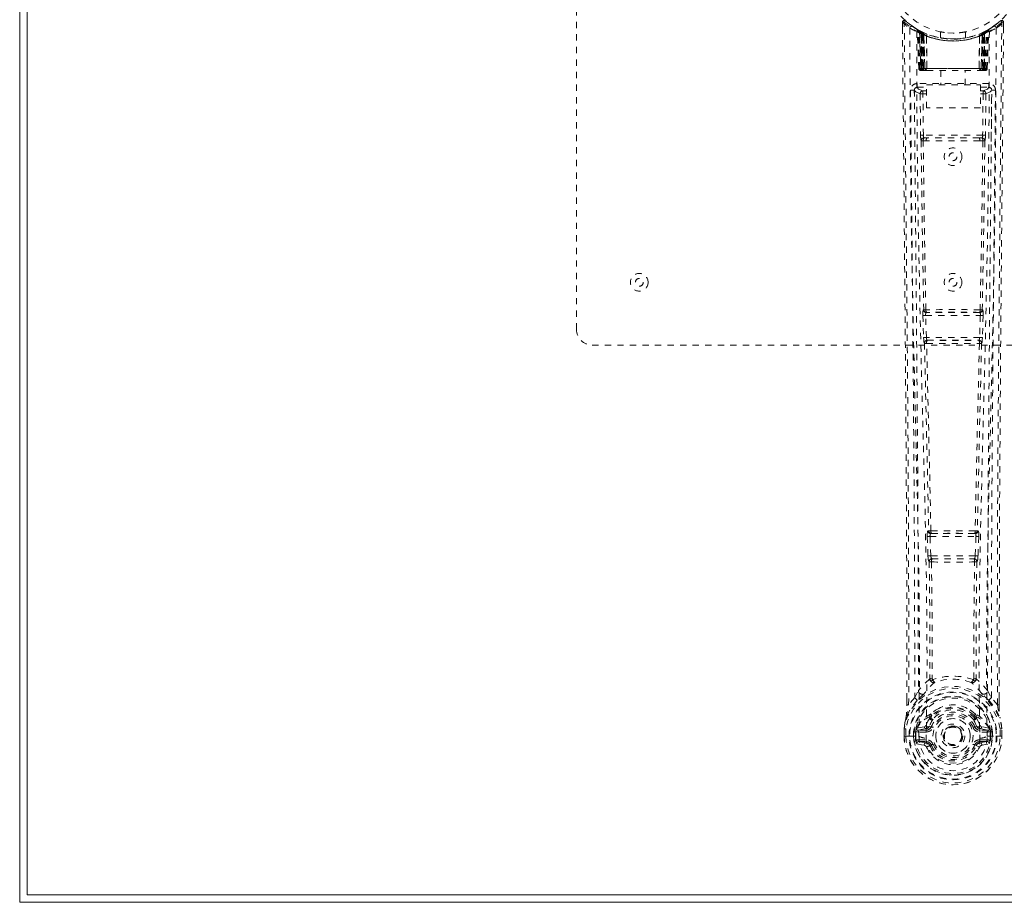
# Model space of a CAD drawing. Header units: inches. Extents: x -57 to 59, y -93 to 51.
# Tile 1 of 5: x 29 to 45, y 21 to 35. Entities that reach past the tile are written whole.
import ezdxf

# ---------------------------------------------------------------- set-up
doc = ezdxf.new("R2010")
doc.units = ezdxf.units.IN
doc.header["$MEASUREMENT"] = 0
doc.linetypes.add('SLD-Dashed', pattern=[0.075, 0.05, -0.025])
doc.linetypes.add('SLD-Solid', pattern=[0])

msp = doc.modelspace()

# ---------------------------------------------------------------- linework, layer by layer
at = {"color": 7, "linetype": 'SLD-Solid', "lineweight": 15}
for p, q in [((29.25, 20.758), (29.25, 50.508)), ((29.368, 50.39), (29.368, 20.876)), ((29.368, 20.876), (29.368, 50.39)), ((29.368, 20.876), (58.882, 20.876)), ((58.882, 20.876), (29.368, 20.876)), ((59, 20.758), (29.25, 20.758))]:
    msp.add_line(p, q, dxfattribs=at)
at = {"color": 7, "linetype": 'SLD-Dashed', "lineweight": 0}
for p, q in [((38.125, 29.883), (38.125, 41.383)), ((43.318, 34.774), (43.319, 34.691)), ((44.771, 34.709), (44.71, 34.672)), ((44.882, 34.797), (44.78, 34.716)), ((44.932, 34.775), (44.902, 34.775)), ((44.931, 34.689), (44.932, 34.774)), ((43.556, 34.66), (43.543, 34.668)), ((43.571, 34.635), (43.557, 34.643)), ((43.579, 34.037), (43.557, 34.643)), ((43.592, 34.037), (43.571, 34.635)), ((43.641, 34.615), (43.575, 34.649)), ((43.59, 34.627), (43.613, 34.034)), ((43.658, 34.589), (43.59, 34.624)), ((43.61, 34.037), (43.59, 34.624)), ((43.617, 34.594), (43.63, 34.62)), ((43.617, 34.594), (43.618, 34.037)), ((43.622, 34.592), (43.617, 34.594)), ((43.622, 34.592), (43.635, 34.618)), ((43.622, 34.037), (43.622, 34.592)), ((43.63, 34.62), (43.635, 34.618)), ((43.631, 34.588), (43.643, 34.614)), ((43.631, 34.037), (43.631, 34.588)), ((43.635, 34.586), (43.647, 34.612)), ((43.635, 34.586), (43.635, 34.037)), ((43.642, 34.614), (43.641, 34.615)), ((43.647, 34.612), (43.643, 34.614)), ((43.649, 34.579), (43.661, 34.606)), ((43.649, 34.579), (43.65, 34.037)), ((43.653, 34.578), (43.665, 34.604)), ((43.653, 34.037), (43.653, 34.578)), ((43.658, 34.589), (43.659, 34.588)), ((43.677, 34.037), (43.658, 34.589)), ((43.659, 34.588), (43.678, 34.037)), ((43.661, 34.606), (43.665, 34.604)), ((43.704, 34.559), (43.702, 34.56)), ((43.707, 34.036), (43.702, 34.56)), ((43.704, 34.559), (43.709, 34.037)), ((43.708, 34.586), (43.705, 34.587)), ((43.925, 34.623), (43.925, 34.526)), ((44.325, 34.526), (44.325, 34.623)), ((44.541, 34.037), (44.546, 34.559)), ((44.545, 34.587), (44.542, 34.586)), ((44.548, 34.56), (44.543, 34.036)), ((44.548, 34.56), (44.546, 34.559)), ((44.572, 34.037), (44.591, 34.588)), ((44.592, 34.589), (44.573, 34.037)), ((44.585, 34.604), (44.597, 34.578)), ((44.589, 34.606), (44.615, 34.618)), ((44.589, 34.606), (44.601, 34.579)), ((44.591, 34.588), (44.592, 34.589)), ((44.66, 34.624), (44.592, 34.589)), ((44.597, 34.578), (44.597, 34.037)), ((44.6, 34.037), (44.601, 34.579)), ((44.607, 34.614), (44.603, 34.612)), ((44.603, 34.612), (44.615, 34.586)), ((44.607, 34.614), (44.619, 34.588)), ((44.609, 34.615), (44.608, 34.614)), ((44.675, 34.649), (44.609, 34.615)), ((44.615, 34.618), (44.62, 34.62)), ((44.615, 34.618), (44.628, 34.592)), ((44.615, 34.037), (44.615, 34.586)), ((44.619, 34.588), (44.619, 34.037)), ((44.62, 34.62), (44.629, 34.625)), ((44.62, 34.62), (44.633, 34.594)), ((44.633, 34.594), (44.628, 34.592)), ((44.628, 34.592), (44.628, 34.037)), ((44.632, 34.037), (44.633, 34.594)), ((44.637, 34.034), (44.66, 34.627)), ((44.64, 34.037), (44.66, 34.624)), ((44.653, 34.618), (44.648, 34.619)), ((44.658, 34.037), (44.679, 34.635)), ((44.671, 34.037), (44.692, 34.643)), ((44.692, 34.643), (44.679, 34.635)), ((44.707, 34.668), (44.694, 34.66)), ((43.579, 34.037), (43.592, 34.037)), ((43.605, 34.009), (43.609, 34.008)), ((43.61, 34.037), (43.677, 34.037)), ((43.61, 34.008), (43.61, 34.008)), ((43.618, 34.008), (43.623, 34.008)), ((44.628, 34.037), (43.622, 34.037)), ((43.622, 34.008), (43.632, 34.008)), ((43.632, 34.008), (43.636, 34.008)), ((43.635, 34.037), (44.615, 34.037)), ((43.64, 34.008), (43.707, 34.008)), ((43.65, 34.037), (43.653, 34.037)), ((44.597, 34.037), (43.653, 34.037)), ((43.678, 34.037), (43.677, 34.037)), ((43.707, 34.036), (43.709, 34.037)), ((43.709, 34.037), (44.541, 34.037)), ((43.709, 34.008), (44.541, 34.008)), ((43.93, 34.008), (43.93, 33.776)), ((44.32, 33.776), (44.32, 34.008)), ((44.541, 34.037), (44.543, 34.036)), ((44.543, 34.008), (44.61, 34.008)), ((44.573, 34.037), (44.572, 34.037)), ((44.573, 34.037), (44.64, 34.037)), ((44.597, 34.037), (44.6, 34.037)), ((44.614, 34.008), (44.618, 34.008)), ((44.618, 34.008), (44.628, 34.008)), ((44.627, 34.008), (44.632, 34.008)), ((44.632, 34.008), (44.632, 34.01)), ((44.639, 34.008), (44.639, 34.008)), ((44.641, 34.008), (44.644, 34.009)), ((44.658, 34.037), (44.671, 34.037)), ((43.553, 33.799), (43.553, 33.739)), ((44.697, 33.799), (43.553, 33.799)), ((43.553, 33.739), (43.701, 33.739)), ((43.701, 33.776), (44.562, 33.776)), ((43.701, 33.41), (43.701, 33.776)), ((44.562, 33.776), (44.562, 33.41)), ((44.562, 33.739), (44.697, 33.739)), ((44.697, 33.739), (44.697, 33.799)), ((43.512, 33.711), (43.508, 33.693)), ((43.509, 33.701), (43.509, 33.691)), ((43.509, 33.691), (43.509, 33.69)), ((43.509, 33.69), (43.516, 32.876)), ((43.601, 33.636), (43.645, 33.637)), ((43.601, 33.636), (43.608, 32.976)), ((43.645, 33.682), (43.645, 33.637)), ((43.701, 33.682), (43.645, 33.682)), ((43.701, 33.637), (43.645, 33.637)), ((43.652, 32.977), (43.645, 33.637)), ((44.562, 33.682), (44.604, 33.682)), ((44.562, 33.637), (44.604, 33.637)), ((44.604, 33.637), (44.597, 32.977)), ((44.604, 33.682), (44.604, 33.637)), ((44.649, 33.636), (44.642, 32.976)), ((44.734, 32.876), (44.741, 33.69)), ((44.742, 33.693), (44.738, 33.711)), ((44.741, 33.691), (44.741, 33.701)), ((44.741, 33.69), (44.741, 33.691)), ((44.562, 33.41), (43.701, 33.41)), ((44.597, 32.977), (43.652, 32.977)), ((43.65, 32.887), (43.699, 32.886)), ((43.709, 32.933), (43.661, 32.933)), ((44.541, 32.933), (43.709, 32.933)), ((44.589, 32.933), (44.541, 32.933)), ((44.551, 32.886), (44.6, 32.887)), ((43.658, 30.198), (43.652, 30.195)), ((43.697, 30.151), (43.703, 30.154)), ((44.553, 30.151), (43.697, 30.151)), ((44.547, 30.154), (44.553, 30.151)), ((44.598, 30.195), (44.592, 30.198)), ((43.645, 30.105), (43.656, 29.752)), ((43.69, 30.106), (44.56, 30.106)), ((43.7, 29.754), (43.69, 30.106)), ((44.56, 30.106), (44.549, 29.754)), ((44.605, 30.105), (44.594, 29.752)), ((43.669, 29.663), (43.67, 29.662)), ((44.549, 29.754), (43.7, 29.754)), ((43.714, 29.709), (43.714, 29.709)), ((43.714, 29.709), (44.536, 29.709)), ((44.536, 29.709), (44.536, 29.709)), ((44.58, 29.662), (44.581, 29.663)), ((49.875, 29.633), (38.375, 29.633)), ((43.714, 26.583), (43.726, 26.274)), ((43.737, 26.677), (43.725, 26.673)), ((43.759, 26.585), (44.491, 26.585)), ((43.771, 26.276), (43.759, 26.585)), ((43.769, 26.63), (43.782, 26.634)), ((44.481, 26.63), (43.769, 26.63)), ((44.468, 26.634), (44.481, 26.63)), ((44.491, 26.585), (44.479, 26.276)), ((44.513, 26.677), (44.525, 26.673)), ((44.536, 26.583), (44.523, 26.274)), ((43.726, 26.274), (43.729, 26.24)), ((44.479, 26.276), (43.771, 26.276)), ((43.79, 26.231), (43.789, 26.231)), ((43.789, 26.231), (44.461, 26.231)), ((44.461, 26.231), (44.46, 26.231)), ((44.523, 26.274), (44.521, 26.24)), ((43.745, 26.184), (43.746, 26.184)), ((44.504, 26.184), (44.505, 26.184)), ((43.514, 24.018), (43.418, 23.903)), ((43.514, 24.018), (43.574, 24.13)), ((44.676, 24.13), (44.736, 24.018)), ((44.832, 23.903), (44.736, 24.018)), ((43.388, 23.901), (43.388, 23.99)), ((43.39, 23.991), (43.389, 23.902)), ((44.86, 23.902), (44.86, 24.004)), ((44.862, 23.901), (44.862, 24.003)), ((43.754, 23.715), (43.753, 23.692)), ((43.76, 23.742), (43.772, 23.76)), ((43.777, 23.71), (43.777, 23.687)), ((44.473, 23.687), (44.473, 23.71)), ((44.478, 23.76), (44.489, 23.743)), ((44.496, 23.715), (44.497, 23.692)), ((43.667, 23.554), (43.552, 23.533)), ((43.744, 23.555), (43.751, 23.566)), ((43.751, 23.566), (43.778, 23.555)), ((44.472, 23.555), (44.499, 23.566)), ((44.499, 23.566), (44.506, 23.555)), ((44.698, 23.533), (44.583, 23.554)), ((43.345, 23.402), (43.346, 23.519)), ((43.345, 23.402), (43.349, 23.402)), ((43.346, 23.523), (43.346, 23.519)), ((43.347, 23.519), (43.347, 23.401)), ((43.349, 23.402), (43.402, 23.402)), ((43.375, 23.519), (43.375, 23.403)), ((43.402, 23.402), (43.425, 23.403)), ((43.425, 23.403), (43.431, 23.403)), ((43.431, 23.403), (43.582, 23.403)), ((43.496, 23.403), (43.497, 23.476)), ((43.496, 23.403), (43.496, 23.403)), ((43.526, 23.474), (43.497, 23.476)), ((43.497, 23.476), (43.497, 23.476)), ((43.526, 23.474), (43.526, 23.404)), ((43.532, 23.403), (43.526, 23.404)), ((43.527, 23.475), (43.532, 23.494)), ((43.532, 23.494), (43.532, 23.481)), ((43.532, 23.481), (43.532, 23.403)), ((43.541, 23.522), (43.538, 23.518)), ((43.541, 23.522), (43.552, 23.533)), ((43.552, 23.533), (43.552, 23.533)), ((43.552, 23.533), (43.552, 23.533)), ((43.567, 23.5), (43.696, 23.525)), ((43.567, 23.5), (43.567, 23.47)), ((43.696, 23.5), (43.567, 23.5)), ((43.696, 23.47), (43.567, 23.47)), ((43.582, 23.402), (43.582, 23.403)), ((43.696, 23.525), (43.696, 23.5)), ((43.696, 23.47), (43.696, 23.5)), ((43.968, 23.409), (43.969, 23.425)), ((43.969, 23.401), (43.968, 23.409)), ((44.554, 23.525), (44.683, 23.5)), ((44.554, 23.525), (44.554, 23.5)), ((44.683, 23.5), (44.554, 23.5)), ((44.554, 23.47), (44.554, 23.5)), ((44.683, 23.47), (44.554, 23.47)), ((44.668, 23.403), (44.819, 23.403)), ((44.683, 23.47), (44.683, 23.5)), ((44.698, 23.533), (44.708, 23.523)), ((44.712, 23.518), (44.709, 23.523)), ((44.718, 23.494), (44.718, 23.481)), ((44.723, 23.475), (44.718, 23.494)), ((44.718, 23.481), (44.718, 23.403)), ((44.718, 23.403), (44.724, 23.404)), ((44.753, 23.476), (44.724, 23.474)), ((44.724, 23.404), (44.724, 23.474)), ((44.753, 23.476), (44.753, 23.404)), ((44.753, 23.476), (44.753, 23.476)), ((44.819, 23.403), (44.824, 23.403)), ((44.824, 23.403), (44.847, 23.402)), ((44.847, 23.402), (44.901, 23.402)), ((44.875, 23.403), (44.874, 23.519)), ((44.901, 23.402), (44.905, 23.402)), ((44.903, 23.401), (44.903, 23.519)), ((44.904, 23.519), (44.904, 23.523)), ((44.905, 23.402), (44.904, 23.519)), ((43.549, 23.282), (43.668, 23.259)), ((43.58, 23.348), (43.58, 23.318)), ((43.58, 23.348), (43.696, 23.348)), ((43.696, 23.298), (43.58, 23.318)), ((43.58, 23.318), (43.696, 23.318)), ((43.696, 23.348), (43.696, 23.318)), ((43.696, 23.298), (43.696, 23.318)), ((43.756, 23.254), (43.752, 23.263)), ((43.778, 23.264), (43.756, 23.254)), ((44.494, 23.254), (44.472, 23.264)), ((44.498, 23.263), (44.494, 23.254)), ((44.549, 23.231), (44.494, 23.254)), ((44.554, 23.348), (44.554, 23.318)), ((44.554, 23.348), (44.67, 23.348)), ((44.67, 23.318), (44.554, 23.298)), ((44.554, 23.298), (44.554, 23.318)), ((44.554, 23.318), (44.67, 23.318)), ((44.582, 23.259), (44.7, 23.282)), ((44.67, 23.318), (44.67, 23.348))]:
    msp.add_line(p, q, dxfattribs=at)
at = {"color": 7, "linetype": 'SLD-Dashed', "lineweight": 0, "flags": 128}
for points in [[(43.388, 23.99), (43.386, 26.619), (43.368, 29.337), (43.344, 32.056), (43.318, 34.775)], [(43.318, 34.775), (43.319, 34.774), (43.32, 34.775), (43.327, 34.775), (43.337, 34.775), (43.342, 34.775), (43.348, 34.775)], [(43.366, 34.795), (43.359, 34.799), (43.351, 34.801), (43.343, 34.802), (43.335, 34.8), (43.328, 34.797), (43.323, 34.791), (43.32, 34.785), (43.319, 34.777)], [(43.348, 34.775), (43.356, 34.784), (43.362, 34.791), (43.367, 34.796), (43.368, 34.797)], [(43.418, 23.903), (43.419, 24.641), (43.419, 25.421), (43.417, 26.244), (43.413, 27.11), (43.409, 27.906), (43.403, 28.736), (43.402, 28.927), (43.4, 29.119), (43.399, 29.313), (43.398, 29.446), (43.396, 29.576), (43.395, 29.712), (43.394, 29.853), (43.39, 30.306), (43.385, 30.811), (43.38, 31.367), (43.377, 31.718), (43.373, 32.09), (43.369, 32.493), (43.366, 32.868), (43.361, 33.359), (43.357, 33.795), (43.354, 34.176), (43.351, 34.503), (43.348, 34.775)], [(43.437, 34.681), (43.442, 33.09), (43.461, 31.501), (43.491, 29.915), (43.529, 28.332), (43.559, 27.092), (43.582, 25.856), (43.592, 24.626), (43.582, 23.403)], [(44.813, 34.681), (44.807, 33.09), (44.789, 31.501), (44.759, 29.915), (44.721, 28.332), (44.691, 27.092), (44.668, 25.856), (44.658, 24.626), (44.668, 23.403)], [(44.832, 23.903), (44.831, 24.717), (44.831, 25.565), (44.834, 26.449), (44.837, 27.251), (44.84, 27.769), (44.844, 28.311), (44.848, 28.877), (44.852, 29.441), (44.857, 29.929), (44.862, 30.576), (44.869, 31.264), (44.875, 31.993), (44.882, 32.67), (44.902, 34.775)], [(44.862, 24.003), (44.864, 26.62), (44.882, 29.336), (44.906, 32.057), (44.932, 34.775)], [(44.929, 34.774), (44.927, 34.782), (44.923, 34.79), (44.918, 34.796), (44.912, 34.801), (44.905, 34.804), (44.897, 34.805), (44.89, 34.803), (44.884, 34.799)], [(43.546, 34.626), (43.552, 33.039), (43.573, 31.454), (43.606, 29.872), (43.646, 28.293), (43.678, 27.056), (43.702, 25.823), (43.712, 24.595), (43.699, 23.373)], [(43.551, 34.66), (43.558, 34.649), (43.562, 34.635)], [(43.558, 34.649), (43.559, 34.643), (43.559, 34.642)], [(43.588, 34.632), (43.59, 34.626), (43.59, 34.624)], [(43.591, 34.64), (43.597, 34.637), (43.63, 34.62)], [(44.704, 34.626), (44.698, 33.039), (44.677, 31.454), (44.644, 29.872), (44.604, 28.293), (44.572, 27.056), (44.548, 25.823), (44.538, 24.594), (44.551, 23.373)], [(44.692, 34.659), (44.692, 34.659), (44.695, 34.66)], [(43.618, 34.037), (43.602, 34.037), (43.59, 34.037), (43.581, 34.037), (43.579, 34.037)], [(43.592, 34.037), (43.595, 34.037), (43.604, 34.037), (43.616, 34.037), (43.631, 34.037)], [(43.65, 34.037), (43.642, 34.037), (43.634, 34.037), (43.627, 34.037), (43.621, 34.037), (43.616, 34.037), (43.612, 34.037), (43.611, 34.037), (43.61, 34.037)], [(43.61, 34.037), (43.611, 34.03), (43.612, 34.028)], [(43.624, 34.008), (43.624, 34.008), (43.625, 34.009), (43.628, 34.009), (43.631, 34.01)], [(43.639, 34.008), (43.641, 34.008), (43.642, 34.008)], [(43.678, 34.037), (43.682, 34.027), (43.689, 34.018)], [(43.707, 34.036), (43.692, 34.022), (43.689, 34.018)], [(44.543, 34.036), (44.558, 34.022), (44.561, 34.018)], [(44.561, 34.018), (44.568, 34.027), (44.572, 34.037)], [(44.64, 34.037), (44.639, 34.037), (44.637, 34.037), (44.634, 34.037), (44.629, 34.037), (44.623, 34.037), (44.616, 34.037), (44.608, 34.037), (44.6, 34.037)], [(44.619, 34.037), (44.633, 34.037), (44.646, 34.037), (44.654, 34.037), (44.658, 34.037)], [(44.619, 34.01), (44.622, 34.009), (44.625, 34.009), (44.626, 34.008), (44.626, 34.008)], [(44.671, 34.037), (44.669, 34.037), (44.66, 34.037), (44.647, 34.037), (44.632, 34.037)], [(43.645, 33.682), (43.576, 33.71), (43.553, 33.739)], [(44.697, 33.739), (44.673, 33.71), (44.604, 33.682)], [(43.448, 33.693), (43.452, 33.317), (43.456, 32.888), (43.46, 32.419), (43.465, 31.994), (43.467, 31.771), (43.469, 31.549), (43.471, 31.326), (43.474, 31.073), (43.476, 30.818), (43.478, 30.571), (43.483, 30.068), (43.487, 29.6), (43.491, 29.168), (43.495, 28.745), (43.498, 28.255), (43.504, 27.414), (43.509, 26.566), (43.513, 25.689), (43.514, 24.834), (43.514, 24.018)], [(43.508, 33.693), (43.532, 33.665), (43.601, 33.636)], [(43.508, 33.693), (43.539, 30.505), (43.565, 27.317), (43.574, 24.13)], [(44.649, 33.636), (44.644, 33.636), (44.634, 33.636), (44.621, 33.637), (44.604, 33.637)], [(44.649, 33.636), (44.718, 33.665), (44.739, 33.691)], [(44.676, 24.13), (44.685, 27.317), (44.711, 30.505), (44.742, 33.693)], [(44.736, 24.018), (44.736, 24.759), (44.737, 25.53), (44.74, 26.333), (44.744, 27.099), (44.749, 27.875), (44.755, 28.651), (44.761, 29.407), (44.768, 30.132), (44.774, 30.808), (44.781, 31.564), (44.788, 32.274), (44.795, 32.971), (44.802, 33.693)], [(43.652, 32.977), (43.637, 32.977), (43.622, 32.976), (43.612, 32.976), (43.608, 32.976)], [(44.642, 32.976), (44.638, 32.976), (44.627, 32.976), (44.613, 32.977), (44.597, 32.977)], [(43.617, 32.888), (43.634, 31.542), (43.658, 30.198)], [(43.692, 30.195), (43.667, 31.54), (43.65, 32.887)], [(44.551, 32.886), (44.339, 32.886), (44.125, 32.886), (43.91, 32.886), (43.699, 32.886)], [(44.541, 32.933), (44.337, 32.933), (44.131, 32.933), (43.919, 32.933), (43.709, 32.933)], [(44.6, 32.887), (44.583, 31.54), (44.558, 30.195)], [(44.588, 32.933), (44.605, 32.929), (44.616, 32.921)], [(44.633, 32.888), (44.616, 31.542), (44.592, 30.198)], [(43.69, 30.106), (43.682, 30.106), (43.674, 30.106), (43.666, 30.106), (43.66, 30.106), (43.654, 30.105), (43.65, 30.105), (43.647, 30.105), (43.645, 30.105)], [(44.605, 30.105), (44.603, 30.105), (44.6, 30.105), (44.596, 30.105), (44.59, 30.106), (44.584, 30.106), (44.576, 30.106), (44.568, 30.106), (44.56, 30.106)], [(43.7, 29.754), (43.692, 29.754), (43.684, 29.753), (43.677, 29.753), (43.671, 29.753), (43.665, 29.753), (43.661, 29.753), (43.657, 29.753), (43.656, 29.752)], [(43.656, 29.752), (43.658, 29.719), (43.658, 29.717)], [(43.67, 29.662), (43.705, 28.167), (43.737, 26.677)], [(43.773, 26.672), (43.74, 28.164), (43.704, 29.66)], [(44.546, 29.66), (44.51, 28.164), (44.477, 26.672)], [(44.58, 29.662), (44.545, 28.167), (44.513, 26.677)], [(44.594, 29.752), (44.592, 29.753), (44.589, 29.753), (44.585, 29.753), (44.579, 29.753), (44.573, 29.753), (44.565, 29.753), (44.558, 29.754), (44.549, 29.754)], [(44.576, 29.682), (44.577, 29.68), (44.58, 29.662)], [(44.594, 29.752), (44.592, 29.719), (44.592, 29.717)], [(43.759, 26.585), (43.751, 26.584), (43.743, 26.584), (43.736, 26.584), (43.73, 26.583), (43.724, 26.583), (43.72, 26.583), (43.716, 26.583), (43.714, 26.583)], [(43.759, 26.585), (43.758, 26.593), (43.759, 26.601), (43.76, 26.616), (43.764, 26.626), (43.769, 26.63)], [(44.481, 26.63), (44.486, 26.626), (44.49, 26.616), (44.491, 26.601), (44.492, 26.593), (44.491, 26.585)], [(44.536, 26.583), (44.534, 26.583), (44.53, 26.583), (44.526, 26.583), (44.52, 26.583), (44.514, 26.584), (44.507, 26.584), (44.499, 26.584), (44.491, 26.585)], [(43.771, 26.276), (43.763, 26.275), (43.755, 26.275), (43.748, 26.275), (43.742, 26.275), (43.736, 26.274), (43.732, 26.274), (43.728, 26.274), (43.726, 26.274)], [(44.479, 26.276), (44.478, 26.267), (44.477, 26.259), (44.472, 26.244), (44.467, 26.235), (44.464, 26.232), (44.462, 26.231), (44.461, 26.231)], [(44.523, 26.274), (44.518, 26.274), (44.508, 26.275), (44.494, 26.275), (44.479, 26.276)], [(43.746, 26.184), (43.756, 25.252), (43.757, 24.323)], [(43.782, 26.179), (43.792, 25.246), (43.793, 24.316)], [(44.457, 24.316), (44.458, 25.246), (44.468, 26.179)], [(44.504, 26.184), (44.493, 25.252), (44.493, 24.323)], [(43.755, 24.315), (43.658, 24.228), (43.574, 24.13)], [(43.755, 24.315), (43.757, 24.304), (43.762, 24.295), (43.768, 24.289), (43.775, 24.286), (43.784, 24.286), (43.791, 24.29), (43.798, 24.296), (43.803, 24.306)], [(43.793, 24.316), (43.793, 24.315), (43.794, 24.313), (43.796, 24.31), (43.803, 24.306)], [(44.447, 24.306), (44.453, 24.31), (44.456, 24.313), (44.457, 24.315), (44.457, 24.316)], [(44.447, 24.306), (44.452, 24.296), (44.459, 24.29), (44.466, 24.286), (44.475, 24.286), (44.482, 24.289), (44.488, 24.295), (44.493, 24.304), (44.495, 24.315)], [(44.676, 24.13), (44.592, 24.228), (44.495, 24.315)], [(43.666, 24.081), (43.661, 24.075), (43.652, 24.066)], [(44.598, 24.066), (44.589, 24.075), (44.583, 24.081)], [(43.556, 23.978), (43.456, 23.854), (43.376, 23.7)], [(43.418, 23.903), (43.412, 23.903), (43.406, 23.903), (43.4, 23.903), (43.395, 23.902), (43.391, 23.902), (43.389, 23.902), (43.388, 23.902), (43.388, 23.901)], [(44.694, 23.978), (44.794, 23.855), (44.874, 23.7)], [(44.862, 23.901), (44.862, 23.902), (44.861, 23.902), (44.859, 23.902), (44.855, 23.902), (44.85, 23.903), (44.844, 23.903), (44.838, 23.903), (44.832, 23.903)], [(43.376, 23.7), (43.359, 23.622), (43.346, 23.523)], [(43.376, 23.7), (43.375, 23.695), (43.374, 23.689)], [(43.898, 23.846), (43.847, 23.819), (43.772, 23.76)], [(44.478, 23.76), (44.403, 23.819), (44.352, 23.846)], [(44.875, 23.689), (44.875, 23.695), (44.874, 23.7)], [(44.904, 23.523), (44.892, 23.611), (44.874, 23.7)], [(43.346, 23.519), (43.359, 23.614), (43.374, 23.689)], [(43.694, 23.577), (43.681, 23.56), (43.667, 23.554)], [(43.753, 23.692), (43.723, 23.642), (43.694, 23.577)], [(43.806, 23.543), (43.801, 23.545), (43.796, 23.547), (43.791, 23.549), (43.787, 23.551), (43.783, 23.553), (43.781, 23.554), (43.779, 23.554), (43.778, 23.555)], [(44.499, 23.566), (44.473, 23.627), (44.444, 23.674)], [(44.444, 23.543), (44.449, 23.545), (44.454, 23.547), (44.459, 23.549), (44.463, 23.551), (44.467, 23.553), (44.469, 23.554), (44.471, 23.554), (44.472, 23.555)], [(44.497, 23.692), (44.527, 23.642), (44.556, 23.577)], [(44.556, 23.577), (44.569, 23.56), (44.583, 23.554)], [(44.904, 23.519), (44.891, 23.614), (44.875, 23.689)], [(43.346, 23.519), (43.345, 23.519), (43.347, 23.519), (43.349, 23.519), (43.353, 23.519), (43.357, 23.519), (43.363, 23.519), (43.369, 23.519), (43.375, 23.519)], [(43.375, 23.403), (43.369, 23.403), (43.362, 23.403), (43.357, 23.403), (43.352, 23.403), (43.349, 23.402), (43.346, 23.402), (43.345, 23.402), (43.345, 23.402)], [(43.346, 23.523), (43.347, 23.523), (43.349, 23.523), (43.352, 23.522), (43.355, 23.522), (43.36, 23.521), (43.365, 23.52), (43.37, 23.52), (43.375, 23.519)], [(43.526, 23.404), (43.523, 23.403), (43.516, 23.403), (43.507, 23.403), (43.496, 23.403)], [(43.526, 23.474), (43.527, 23.475), (43.527, 23.475)], [(43.567, 23.47), (43.548, 23.473), (43.532, 23.481)], [(44.718, 23.481), (44.702, 23.473), (44.683, 23.47)], [(44.723, 23.475), (44.723, 23.474), (44.724, 23.474)], [(44.904, 23.523), (44.903, 23.523), (44.901, 23.523), (44.898, 23.522), (44.895, 23.522), (44.89, 23.521), (44.885, 23.52), (44.88, 23.52), (44.874, 23.519)], [(44.874, 23.519), (44.881, 23.519), (44.887, 23.519), (44.893, 23.519), (44.897, 23.519), (44.901, 23.519), (44.903, 23.519), (44.904, 23.519), (44.904, 23.519)], [(44.905, 23.402), (44.905, 23.402), (44.904, 23.402), (44.901, 23.402), (44.898, 23.403), (44.893, 23.403), (44.887, 23.403), (44.881, 23.403), (44.875, 23.403)], [(43.537, 23.331), (43.557, 23.344), (43.58, 23.348)], [(44.551, 23.373), (44.545, 23.295), (44.522, 23.219), (44.483, 23.149), (44.429, 23.088), (44.364, 23.039), (44.289, 23.002), (44.209, 22.98), (44.125, 22.973), (44.041, 22.98), (43.961, 23.002), (43.886, 23.039), (43.82, 23.088), (43.767, 23.149), (43.727, 23.219), (43.705, 23.295), (43.699, 23.373)], [(43.806, 23.275), (43.801, 23.273), (43.796, 23.271), (43.791, 23.269), (43.787, 23.267), (43.783, 23.266), (43.781, 23.265), (43.779, 23.264), (43.778, 23.264)], [(44.444, 23.275), (44.449, 23.273), (44.454, 23.271), (44.459, 23.269), (44.463, 23.267), (44.467, 23.266), (44.469, 23.265), (44.471, 23.264), (44.472, 23.264)], [(44.67, 23.348), (44.693, 23.344), (44.713, 23.331)]]:
    msp.add_lwpolyline(points, dxfattribs=at)
at = {"color": 7, "linetype": 'SLD-Dashed', "lineweight": 0}
for centre, radius in [((44.125, 35.633), 1.125), ((44.125, 35.633), 1.03), ((44.125, 32.633), 0.141), ((44.125, 32.633), 0.0625), ((39.125, 30.633), 0.141), ((44.125, 30.633), 0.141), ((39.125, 30.633), 0.0625), ((44.125, 30.633), 0.0625), ((44.125, 23.409), 0.7), ((44.125, 23.409), 0.69), ((44.125, 23.409), 0.623), ((44.125, 23.409), 0.32), ((44.125, 23.409), 0.275), ((44.125, 23.409), 0.188), ((44.125, 23.409), 0.156), ((44.125, 23.409), 0.142), ((44.125, 23.409), 0.14), ((44.125, 23.409), 0.138)]:
    msp.add_circle(centre, radius, dxfattribs=at)
for centre, radius, start, end in [((43.348, 34.775), 0.03, 47.8475, 180.5308), ((44.119, 35.668), 1.2, 228.104, 235.3369), ((44.125, 35.634), 1.158, 227.8714, 312.1369), ((44.121, 35.628), 1.12, 227.8964, 235.3621), ((43.467, 34.681), 0.03, 55.9274, 179.7358), ((44.111, 35.868), 1.365, 240.4175, 245.5482), ((44.125, 35.633), 1.128, 235.3426, 240.4733), ((44.125, 35.633), 1.128, 299.5267, 304.6575), ((44.14, 35.867), 1.364, 294.4493, 299.5849), ((44.13, 35.627), 1.12, 304.6373, 312.1026), ((44.783, 34.681), 0.03, 0.2581, 124.0787), ((44.127, 35.673), 1.206, 304.6779, 311.8744), ((44.902, 34.775), 0.03, 359.4691, 132.1526), ((44.846, 34.745), 0.0637, 28.5965, 55.8092), ((43.527, 34.642), 0.03, 1.9839, 58.9221), ((44.12, 35.625), 1.118, 238.9234, 239.8102), ((43.508, 34.606), 0.0707, 31.4574, 58.8937), ((43.587, 34.613), 0.0429, 114.1695, 162.9915), ((44.125, 35.665), 1.19, 240.88, 299.12), ((43.541, 34.634), 0.0299, 1.9054, 59.6981), ((44.043, 35.49), 0.963, 239.6259, 242.5174), ((44.136, 35.655), 1.154, 239.9245, 243.9569), ((44.115, 35.268), 0.838, 228.26, 233.5248), ((44.125, 35.633), 1.128, 240.4733, 299.5267), ((44.101, 35.246), 0.808, 229.0843, 234.4608), ((43.56, 34.623), 0.03, 16.8702, 61.2449), ((43.56, 34.623), 0.0299, 1.8035, 60.7492), ((44.125, 35.633), 1.128, 240.7817, 245.7082), ((44.109, 35.251), 0.814, 230.3723, 235.6104), ((44.125, 35.632), 1.155, 244.2142, 295.7858), ((44.125, 35.632), 1.155, 244.9105, 295.0895), ((43.628, 34.588), 0.0297, 1.4796, 64.4734), ((43.63, 34.587), 0.0297, 1.4771, 64.5509), ((44.125, 35.632), 1.155, 245.8865, 294.1135), ((44.082, 35.186), 0.732, 234.7556, 238.7676), ((43.676, 34.576), 0.0311, 328.3256, 19.6427), ((43.675, 34.577), 0.0345, 328.958, 15.1626), ((44.125, 35.596), 1.12, 247.9257, 292.0744), ((44.094, 35.455), 0.849, 258.4805, 262.8067), ((44.111, 35.54), 1.03, 259.5777, 267.9544), ((44.132, 35.563), 1.054, 267.3169, 280.5632), ((44.15, 35.476), 0.871, 274.9258, 281.5933), ((44.575, 34.577), 0.0345, 164.8368, 211.042), ((44.574, 34.576), 0.031, 160.2214, 211.6899), ((44.168, 35.187), 0.733, 301.2391, 305.2437), ((44.234, 35.398), 0.868, 293.5576, 295.4833), ((44.644, 34.512), 0.109, 91.2461, 120.4822), ((44.62, 34.587), 0.0297, 115.4491, 178.5229), ((44.622, 34.588), 0.0297, 115.5274, 178.5238), ((44.142, 35.25), 0.813, 304.3852, 309.6322), ((44.151, 35.243), 0.806, 305.5298, 310.9251), ((44.676, 34.492), 0.137, 89.4084, 113.5139), ((44.133, 35.269), 0.84, 306.4815, 311.7336), ((44.69, 34.623), 0.0299, 119.2511, 178.1963), ((44.269, 35.385), 0.84, 298.7964, 300.346), ((44.709, 34.634), 0.0299, 120.302, 178.0944), ((44.663, 34.613), 0.0429, 17.0148, 65.8221), ((44.722, 34.642), 0.03, 121.078, 178.0159), ((43.609, 34.038), 0.03, 181.9948, 269.9951), ((43.61, 34.039), 0.0305, 182.3644, 249.3702), ((43.622, 34.038), 0.03, 181.9823, 246.5625), ((43.622, 34.04), 0.0315, 237.9469, 270.6849), ((43.64, 34.038), 0.03, 181.9312, 269.9372), ((43.638, 33.898), 0.114, 100.0869, 103.9885), ((44.443, 34.034), 0.825, 179.7725, 181.6316), ((44.033, 34.03), 0.41, 179.0091, 183.0539), ((44.054, 34.03), 0.423, 179.0413, 182.9683), ((44.058, 34.03), 0.423, 179.041, 182.9685), ((44.092, 34.03), 0.443, 179.0845, 182.8342), ((44.095, 34.03), 0.442, 179.0843, 182.8345), ((43.707, 34.038), 0.0299, 181.7982, 269.8129), ((43.709, 34.035), 0.0265, 218.3663, 269.3841), ((44.541, 34.035), 0.0266, 270.7978, 321.4513), ((44.543, 34.038), 0.0299, 270.1874, 358.2042), ((44.153, 34.03), 0.444, 357.1746, 0.9158), ((44.158, 34.03), 0.442, 357.1655, 0.9157), ((44.605, 34.043), 0.0353, 261.8104, 350.6797), ((44.61, 34.038), 0.03, 270.0629, 358.0687), ((44.191, 34.03), 0.424, 357.0427, 0.9588), ((43.766, 34.034), 0.852, 358.4208, 0.2203), ((44.219, 34.03), 0.409, 356.9332, 0.9906), ((44.628, 34.04), 0.0315, 269.3092, 302.3698), ((44.61, 33.893), 0.119, 75.9042, 79.5595), ((44.628, 34.038), 0.03, 293.5014, 358.0177), ((44.641, 34.038), 0.03, 270.0049, 358.0052), ((44.64, 34.039), 0.0305, 290.7135, 357.6435), ((43.553, 33.694), 0.105, 89.9143, 180.6386), ((43.553, 33.694), 0.045, 90.0212, 157.9888), ((44.697, 33.694), 0.105, 359.3642, 90.0829), ((44.697, 33.694), 0.045, 22.0111, 89.9789), ((43.49, 30.824), 2.87, 89.642, 90.8398), ((43.646, 33.637), 0.0451, 90.4263, 180.3576), ((44.604, 33.637), 0.0451, 359.6176, 89.5739), ((44.76, 30.83), 2.863, 89.1594, 90.3599), ((43.897, 32.963), 0.289, 177.3519, 195.0228), ((43.729, 32.969), 0.0773, 174.5341, 208.3855), ((44.521, 32.969), 0.0773, 331.6244, 5.4614), ((44.353, 32.963), 0.289, 344.9811, 2.6476), ((43.663, 32.887), 0.0456, 91.9239, 179.002), ((43.643, 33.144), 0.258, 264.2221, 271.5577), ((43.725, 32.893), 0.075, 148.0056, 184.8074), ((43.763, 32.897), 0.0652, 146.4329, 189.4392), ((44.487, 32.897), 0.0652, 350.5398, 33.5512), ((44.524, 32.893), 0.0757, 355.3502, 31.8368), ((44.607, 33.145), 0.258, 268.4483, 275.7722), ((44.594, 32.89), 0.0384, 357.0811, 55.3614), ((43.865, 30.133), 0.222, 163.6406, 187.1192), ((43.697, 30.197), 0.0451, 181.9432, 269.4413), ((43.703, 30.199), 0.0451, 181.9695, 269.4228), ((43.684, 30.331), 0.136, 258.8644, 273.282), ((43.748, 30.12), 0.0601, 148.5985, 193.0994), ((44.125, -5.936), 36.134, 89.3135, 90.6865), ((43.749, 30.188), 0.057, 172.6115, 216.4843), ((44.125, -2.88), 33.037, 89.2677, 90.7323), ((44.547, 30.199), 0.0451, 270.5778, 358.0299), ((44.502, 30.188), 0.0567, 323.383, 7.5212), ((44.553, 30.197), 0.0451, 270.5587, 358.0568), ((44.502, 30.12), 0.0601, 346.8996, 31.4024), ((44.566, 30.331), 0.136, 266.7365, 281.1154), ((44.385, 30.133), 0.222, 352.8804, 16.3597), ((38.375, 29.883), 0.25, 180, 270), ((43.776, 29.713), 0.118, 177.9893, 205.3622), ((43.714, 29.664), 0.0451, 90.633, 181.6267), ((43.715, 29.664), 0.0451, 90.6358, 181.6286), ((43.696, 29.783), 0.123, 257.6576, 273.6631), ((43.763, 29.748), 0.0626, 174.4813, 218.457), ((43.773, 29.671), 0.0697, 146.9345, 189.0847), ((44.125, 63.224), 33.567, 269.2813, 270.7188), ((44.125, 63.055), 33.348, 269.2944, 270.7056), ((44.487, 29.748), 0.0626, 321.5437, 5.518), ((44.536, 29.665), 0.0433, 22.778, 90.2188), ((44.477, 29.671), 0.0697, 350.916, 33.0648), ((44.536, 29.664), 0.0451, 358.3731, 89.3674), ((44.554, 29.784), 0.125, 266.4453, 282.2341), ((44.474, 29.713), 0.118, 334.6438, 2.0167), ((43.877, 26.61), 0.165, 157.6323, 189.407), ((43.77, 26.675), 0.0451, 182.488, 269.1361), ((43.782, 26.679), 0.0451, 182.6015, 269.104), ((43.767, 26.764), 0.092, 251.4671, 273.9871), ((44.125, -10.347), 37.021, 89.4551, 90.5446), ((43.834, 26.666), 0.0612, 173.9383, 211.5357), ((44.125, -6.246), 32.881, 89.4018, 90.5982), ((44.468, 26.679), 0.0451, 270.8962, 357.3983), ((44.417, 26.666), 0.0607, 328.3029, 6.2229), ((44.483, 26.764), 0.0919, 266.0233, 288.5447), ((44.48, 26.675), 0.0451, 270.8639, 357.512), ((44.373, 26.61), 0.165, 350.5929, 22.3679), ((43.822, 26.236), 0.0933, 177.537, 214.1316), ((43.79, 26.186), 0.0451, 91.0423, 182.143), ((43.791, 26.185), 0.0451, 91.047, 182.1494), ((43.83, 26.274), 0.0588, 177.8374, 226.6325), ((43.868, 26.191), 0.0873, 153.1897, 188.1912), ((44.125, 59.612), 33.383, 269.4253, 270.5747), ((44.459, 26.185), 0.0451, 357.8502, 88.9534), ((44.382, 26.191), 0.0873, 351.81, 26.8096), ((44.46, 26.186), 0.0451, 357.8571, 88.9578), ((44.428, 26.236), 0.0933, 325.8689, 2.4633), ((43.776, 26.267), 0.088, 250.2468, 273.9512), ((44.125, 58.901), 32.724, 269.399, 270.6009), ((44.474, 26.268), 0.0889, 266.1807, 289.6195), ((44.125, 23.395), 0.965, 70.5263, 109.4748), ((44.125, 23.409), 0.787, 8.3239, 171.6761), ((44.125, 23.409), 0.758, 8.3238, 171.6762), ((44.393, 23.572), 0.888, 129.131, 144.9704), ((43.743, 24.322), 0.0143, 327.5583, 3.354), ((43.816, 24.319), 0.0608, 183.6679, 286.5436), ((43.79, 24.396), 0.0795, 246.0524, 272.5081), ((43.88, 24.324), 0.0786, 193.3247, 233.74), ((44.125, 23.468), 0.844, 69.7729, 110.2273), ((44.434, 24.319), 0.0608, 253.4585, 356.3311), ((44.37, 24.324), 0.0786, 306.263, 346.6736), ((43.857, 23.572), 0.887, 35.0291, 50.8694), ((44.46, 24.396), 0.0795, 267.4919, 293.9476), ((44.507, 24.322), 0.0143, 176.6461, 212.4435), ((44.125, 23.409), 0.632, 6.0642, 173.9358), ((43.976, 24.466), 0.644, 224.0883, 229.261), ((44.125, 23.409), 0.602, 6.2697, 173.7303), ((45.099, 22.404), 2.204, 131.0581, 134.4316), ((43.634, 24.133), 0.0608, 182.3824, 301.9708), ((44.616, 24.133), 0.0608, 238.0318, 357.6173), ((43.15, 22.403), 2.205, 45.5692, 48.9408), ((44.274, 24.465), 0.643, 310.7374, 315.9139), ((42.187, 23.873), 1.202, 351.1868, 1.3427), ((39.797, 24.542), 3.677, 346.7624, 349.9887), ((44.125, 23.372), 0.494, 46.9723, 133.0277), ((44.125, 23.428), 0.476, 61.4725, 118.5266), ((48.454, 24.542), 3.678, 190.0115, 193.2372), ((46.063, 23.873), 1.202, 178.6565, 188.8141), ((43.989, 23.319), 0.491, 116.127, 155.5127), ((43.932, 23.313), 0.44, 113.9344, 149.9021), ((43.798, 23.719), 0.0444, 147.3916, 185.0011), ((43.776, 23.76), 0.0506, 244.3253, 271.7429), ((43.812, 23.765), 0.0404, 187.3033, 232.7813), ((44.125, 23.398), 0.453, 39.7483, 140.2509), ((43.81, 23.709), 0.0326, 132.1686, 178.3624), ((44.125, 23.409), 0.376, 22.774, 157.226), ((44.125, 23.415), 0.411, 39.0116, 140.9884), ((44.125, 23.409), 0.346, 22.7737, 157.2263), ((44.438, 23.765), 0.0404, 307.2276, 352.6876), ((44.44, 23.709), 0.0326, 1.6469, 47.8224), ((44.474, 23.76), 0.0506, 268.2571, 295.6747), ((44.257, 23.314), 0.497, 24.8143, 63.6302), ((44.452, 23.719), 0.0444, 355.0103, 32.6937), ((44.318, 23.313), 0.439, 30.0686, 66.0867), ((43.697, 23.555), 0.0299, 180.9992, 268.9492), ((43.725, 23.582), 0.031, 190.1681, 328.1965), ((43.694, 23.581), 0.0565, 271.9581, 331.565), ((43.696, 23.589), 0.089, 270, 337.226), ((43.696, 23.589), 0.119, 270.0003, 337.2254), ((44.19, 23.413), 0.465, 145.837, 160.7954), ((43.784, 23.695), 0.0305, 185.6316, 316.0677), ((43.775, 23.738), 0.0504, 244.2225, 271.7526), ((43.805, 23.711), 0.0371, 220.1632, 270.7343), ((44.125, 23.409), 0.275, 360, 180), ((44.125, 23.409), 0.157, 65.1542, 110.0596), ((44.466, 23.695), 0.0305, 223.9317, 354.3713), ((44.445, 23.711), 0.0371, 269.2733, 319.8313), ((44.554, 23.589), 0.119, 202.7746, 269.9997), ((44.554, 23.589), 0.089, 202.774, 270), ((44.475, 23.738), 0.0505, 268.2718, 295.7543), ((44.525, 23.582), 0.031, 211.5916, 350.0548), ((44.556, 23.582), 0.0567, 208.2278, 267.9783), ((44.553, 23.555), 0.0299, 271.0481, 359.0035), ((44.125, 23.409), 0.78, 180, 359.4852), ((44.125, 23.409), 0.78, 180.5288, 359.4712), ((44.125, 23.409), 0.75, 180.4561, 359.5439), ((44.125, 23.409), 0.629, 180.5444, 359.4556), ((44.125, 23.409), 0.599, 180.5443, 359.4557), ((43.646, 23.478), 0.115, 159.6947, 172.2816), ((44.125, 23.409), 0.593, 180.5524, 187.6091), ((43.566, 23.531), 0.0306, 203.8353, 270.9564), ((44.125, 23.397), 0.543, 179.366, 0.634), ((43.7, 23.622), 0.249, 241.7043, 269.8625), ((44.125, 23.409), 0.275, 180, 0), ((44.552, 23.614), 0.242, 269.7355, 298.8242), ((44.684, 23.531), 0.0306, 269.0436, 336.1646), ((44.634, 23.486), 0.0843, 5.4019, 22.6216), ((44.125, 23.409), 0.593, 352.3909, 359.4476), ((44.73, 22.51), 0.893, 88.5049, 90.4062), ((44.874, 23.519), 0.03, 0.2178, 5.2738), ((43.741, 23.358), 0.206, 187.6611, 201.6571), ((43.579, 23.288), 0.0299, 88.0478, 192.1083), ((43.697, 23.268), 0.0301, 91.4529, 197.6207), ((43.659, 23.214), 0.0455, 22.5315, 78.6445), ((43.696, 23.229), 0.119, 22.7734, 90), ((43.696, 23.229), 0.089, 22.774, 90), ((43.69, 23.227), 0.0714, 30.3136, 85.2489), ((44.271, 21.952), 1.4, 111.5596, 113.9873), ((44.125, 23.409), 0.459, 202.774, 337.226), ((44.125, 23.409), 0.4, 202.774, 337.226), ((44.125, 23.409), 0.376, 202.774, 337.226), ((44.125, 23.409), 0.346, 202.774, 337.226), ((44.554, 23.229), 0.119, 90, 157.2266), ((44.554, 23.229), 0.089, 90, 157.226), ((44.56, 23.227), 0.0715, 94.7828, 149.7563), ((44.591, 23.214), 0.0455, 101.3554, 157.4687), ((44.553, 23.268), 0.0301, 342.3469, 88.579), ((44.671, 23.288), 0.0299, 347.8917, 91.9521), ((44.509, 23.358), 0.206, 338.3431, 352.3387)]:
    msp.add_arc(centre, radius, start, end, dxfattribs=at)

doc.saveas('drawing.dxf')
